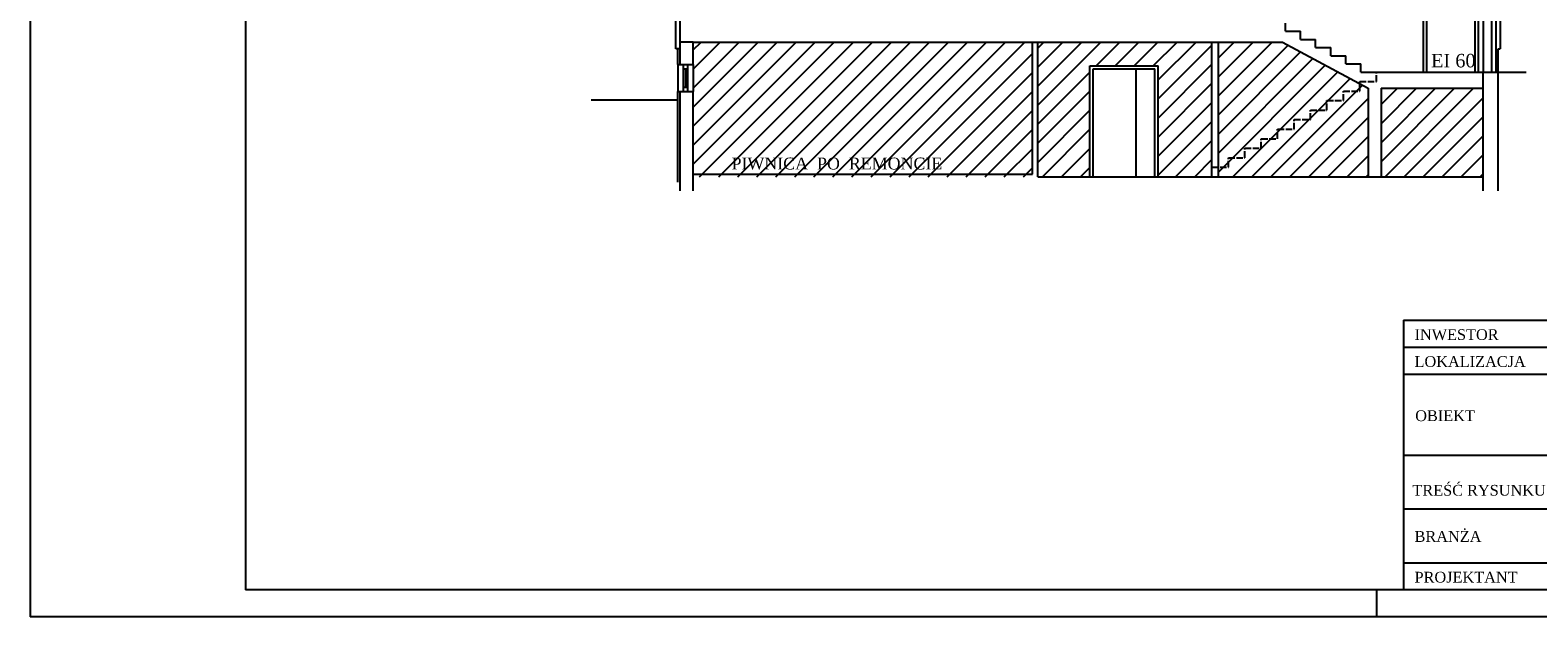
# Model space of a CAD drawing. Extents: x -4334 to 79223, y -1882 to 29514.
# Tile 2 of 60: x 25406 to 28206, y 19678 to 20766. Entities that reach past the tile are written whole.
import ezdxf

# ---------------------------------------------------------------- set-up
doc = ezdxf.new("R2010")
doc.units = 0
doc.header["$MEASUREMENT"] = 0
doc.linetypes.add('ACAD_ISO02W100', pattern=[15, 12, -3])
for name, color, linetype in [('CIENKIE', 251, 'CONTINUOUS'), ('NAPIS', 251, 'CONTINUOUS'), ('PRZERYW', 251, 'ACAD_ISO02W100'), ('SCIANY', 251, 'CONTINUOUS'), ('urzadzenia', 251, 'CONTINUOUS')]:
    doc.layers.add(name, color=color, linetype=linetype)
doc.styles.add('NEWROMAN', font='TIMES.TTF')

msp = doc.modelspace()

# ---------------------------------------------------------------- hatches: boundary and pattern name
at = {"layer": 'urzadzenia', "ltscale": 3}
h = msp.add_hatch(dxfattribs=at)
h.set_pattern_fill('ANSI31', color=256, scale=200, style=0)
h.set_pattern_definition([(45, (168.204, 19786.643), (-17.67767, 17.67767), [])])
h.paths.add_polyline_path([(27267.34, 20743.97), (26637.34, 20743.97), (26637.34, 20706.97), (26637.34, 20664.97), (26637.34, 20493.97), (27267.34, 20493.97)])
h.paths.add_polyline_path([(27374.06, 20699.97), (27501.06, 20699.97), (27501.06, 20493.97), (27600.82, 20493.97), (27600.82, 20743.97), (27277.34, 20743.97), (27277.34, 20493.97), (27374.06, 20493.97)])
h.paths.add_polyline_path([(27875.32, 20666.6), (27732.01, 20743.97), (27612.82, 20743.97), (27612.82, 20511.64), (27631.32, 20511.64), (27631.32, 20529.3), (27661.82, 20529.3), (27661.82, 20546.96), (27692.32, 20546.96), (27692.32, 20564.62), (27722.82, 20564.62), (27722.82, 20582.28), (27753.32, 20582.28), (27753.32, 20599.94), (27783.82, 20599.94), (27783.82, 20617.6), (27814.32, 20617.6), (27814.32, 20635.26), (27844.82, 20635.26), (27844.82, 20652.92), (27875.32, 20652.92)])
h.paths.add_polyline_path([(27890.81, 20658.24), (27875.32, 20666.6), (27875.32, 20652.92), (27844.82, 20652.92), (27844.82, 20635.26), (27814.32, 20635.26), (27814.32, 20617.6), (27783.82, 20617.6), (27783.82, 20599.94), (27753.32, 20599.94), (27753.32, 20582.28), (27722.82, 20582.28), (27722.82, 20564.62), (27692.32, 20564.62), (27692.32, 20546.96), (27661.82, 20546.96), (27661.82, 20529.3), (27631.32, 20529.3), (27631.32, 20511.64), (27612.82, 20511.64), (27612.82, 20493.97), (27890.81, 20493.97)])
h.paths.add_polyline_path([(28104.34, 20658.24), (27914.81, 20658.24), (27914.81, 20493.97), (28104.34, 20493.97)])
h.paths.add_polyline_path([(26645.51, 20496.73), (27038.07, 20496.73), (27038.07, 20530.47), (26645.51, 20530.47)], flags=24)

# ---------------------------------------------------------------- linework, layer by layer
at = {"layer": 'CIENKIE', "ltscale": 3}
for p, q in [((25406.36, 22647.76), (25406.36, 19677.76)), ((25806.36, 22597.76), (25806.36, 19727.76)), ((28128.34, 20688.24), (28128.34, 21998.92)), ((27993.05, 20890.9), (27993.05, 20688.24)), ((27999.05, 20886.47), (27999.05, 20688.24)), ((28089.05, 20886.47), (28089.05, 20688.24)), ((28095.05, 20890.9), (28095.05, 20688.24)), ((28104.34, 20886.47), (28104.34, 20688.24)), ((28120.34, 20688.24), (28120.34, 20886.47)), ((28136.34, 20886.47), (28136.34, 20731.39)), ((26613.34, 20701.97), (26613.34, 20858.97)), ((26637.34, 20743.97), (26613.34, 20743.97)), ((28132.34, 20688.24), (28132.34, 20731.39)), ((28132.34, 20731.39), (28136.34, 20731.39)), ((26609.34, 20701.97), (26609.34, 20651.97)), ((26619.76, 20651.97), (26619.76, 20701.97)), ((26619.76, 20693.97), (26627.76, 20693.97)), ((26623.76, 20659.97), (26623.76, 20693.97)), ((26627.76, 20651.97), (26627.76, 20701.97)), ((26637.34, 20701.97), (26637.34, 20651.97)), ((27374.06, 20699.97), (27501.06, 20699.97)), ((27374.06, 20493.97), (27374.06, 20699.97)), ((27380.06, 20693.97), (27495.06, 20693.97)), ((27380.06, 20493.97), (27380.06, 20693.97)), ((27460.06, 20493.97), (27460.06, 20693.97)), ((27495.06, 20493.97), (27495.06, 20693.97)), ((27501.06, 20493.97), (27501.06, 20699.97)), ((26613.34, 20467.68), (26613.34, 20651.97)), ((26613.34, 20467.68), (26613.34, 20651.97)), ((26619.76, 20659.97), (26627.76, 20659.97)), ((29556.36, 19727.76), (25806.36, 19727.76)), ((27906.36, 19727.76), (27906.36, 19677.76)), ((29606.36, 19677.76), (25406.36, 19677.76))]:
    msp.add_line(p, q, dxfattribs=at)
at = {"layer": 'CIENKIE'}
for p, q in [((27956.36, 20227.76), (29556.36, 20227.76)), ((27956.36, 20227.76), (27956.36, 19727.76)), ((27956.36, 20177.76), (29306.36, 20177.76)), ((27956.36, 20127.76), (29306.36, 20127.76)), ((27956.36, 19977.76), (29556.36, 19977.76)), ((27956.36, 19877.76), (29556.36, 19877.76)), ((27956.36, 19777.76), (29306.36, 19777.76))]:
    msp.add_line(p, q, dxfattribs=at)
at = {"layer": 'PRZERYW'}
for p, q in [((27875.32, 20652.92), (27875.32, 20670.58)), ((27875.32, 20670.58), (27906.34, 20670.58)), ((27906.34, 20670.58), (27906.34, 20688.24)), ((27814.32, 20617.6), (27814.32, 20635.26)), ((27814.32, 20635.26), (27844.82, 20635.26)), ((27844.82, 20635.26), (27844.82, 20652.92)), ((27844.82, 20652.92), (27875.32, 20652.92)), ((27783.82, 20599.94), (27783.82, 20617.6)), ((27783.82, 20617.6), (27814.32, 20617.6)), ((27722.82, 20564.62), (27722.82, 20582.28)), ((27722.82, 20582.28), (27753.32, 20582.28)), ((27753.32, 20582.28), (27753.32, 20599.94)), ((27753.32, 20599.94), (27783.82, 20599.94)), ((27692.32, 20546.96), (27692.32, 20564.62)), ((27692.32, 20564.62), (27722.82, 20564.62)), ((27631.32, 20529.3), (27661.82, 20529.3)), ((27631.32, 20511.64), (27631.32, 20529.3)), ((27661.82, 20529.3), (27661.82, 20546.96)), ((27661.82, 20546.96), (27692.32, 20546.96)), ((27600.82, 20493.97), (27600.82, 20511.64)), ((27600.82, 20511.64), (27631.32, 20511.64))]:
    msp.add_line(p, q, dxfattribs=at)
at = {"layer": 'SCIANY', "ltscale": 3}
for p, q in [((26605.34, 20731.39), (26605.34, 20858.97)), ((27737.34, 20763.82), (27737.34, 20778.97)), ((27737.34, 20763.82), (27765.34, 20763.82)), ((27765.34, 20748.71), (27765.34, 20763.82)), ((27765.34, 20748.71), (27793.34, 20748.71)), ((27793.34, 20733.59), (27793.34, 20748.71)), ((26613.34, 20731.39), (26605.34, 20731.39)), ((26609.34, 20701.97), (26609.34, 20731.39)), ((26637.34, 20701.97), (26637.34, 20743.97)), ((26637.34, 20743.97), (27732.01, 20743.97)), ((27267.34, 20498.97), (27267.34, 20743.97)), ((27277.34, 20493.97), (27277.34, 20743.97)), ((27600.82, 20493.97), (27600.82, 20743.97)), ((27612.82, 20493.97), (27612.82, 20743.97)), ((27732.01, 20743.97), (27890.81, 20658.24)), ((27793.34, 20733.59), (27821.34, 20733.59)), ((27821.34, 20718.47), (27821.34, 20733.59)), ((27821.34, 20718.47), (27849.34, 20718.47)), ((27849.34, 20703.36), (27849.34, 20718.47)), ((26609.34, 20701.97), (26637.34, 20701.97)), ((27849.34, 20703.36), (27877.34, 20703.36)), ((27877.34, 20688.24), (27877.34, 20703.36)), ((27877.34, 20688.24), (28184.32, 20688.24)), ((28104.34, 20467.68), (28104.34, 20688.24)), ((28132.34, 20467.68), (28132.34, 20688.24)), ((26448.16, 20636.97), (26609.34, 20636.97)), ((26609.34, 20651.97), (26637.34, 20651.97)), ((26609.34, 20483.96), (26609.34, 20651.97)), ((26637.34, 20467.68), (26637.34, 20651.97)), ((27890.81, 20658.24), (27890.81, 20493.97)), ((27914.81, 20658.24), (28104.34, 20658.24)), ((27914.81, 20658.24), (27914.81, 20493.97)), ((26637.34, 20498.97), (27267.34, 20498.97)), ((27277.34, 20493.97), (28104.34, 20493.97))]:
    msp.add_line(p, q, dxfattribs=at)

# ---------------------------------------------------------------- texts
at = {"layer": 'CIENKIE', "style": 'NEWROMAN'}
for s, p in [('INWESTOR', (27977.05, 20191.29)), ('LOKALIZACJA', (27977.05, 20141.29)), ('OBIEKT', (27978.28, 20040.78)), ('TREŚĆ RYSUNKU', (27973.1, 19902.46)), ('BRANŻA', (27977.05, 19816.83)), ('PROJEKTANT', (27977.05, 19741.29))]:
    msp.add_text(s, height=20, dxfattribs=at).set_placement(p)
at = {"layer": 'NAPIS', "style": 'NEWROMAN'}
msp.add_text('EI 60', height=25, dxfattribs=at).set_placement((28007.62, 20696.92))
at = {"layer": 'NAPIS', "ltscale": 3, "style": 'NEWROMAN'}
msp.add_text('PIWNICA  PO  REMONCIE', height=22, dxfattribs=at).set_placement((26708.74, 20507.56))

doc.saveas('drawing.dxf')
